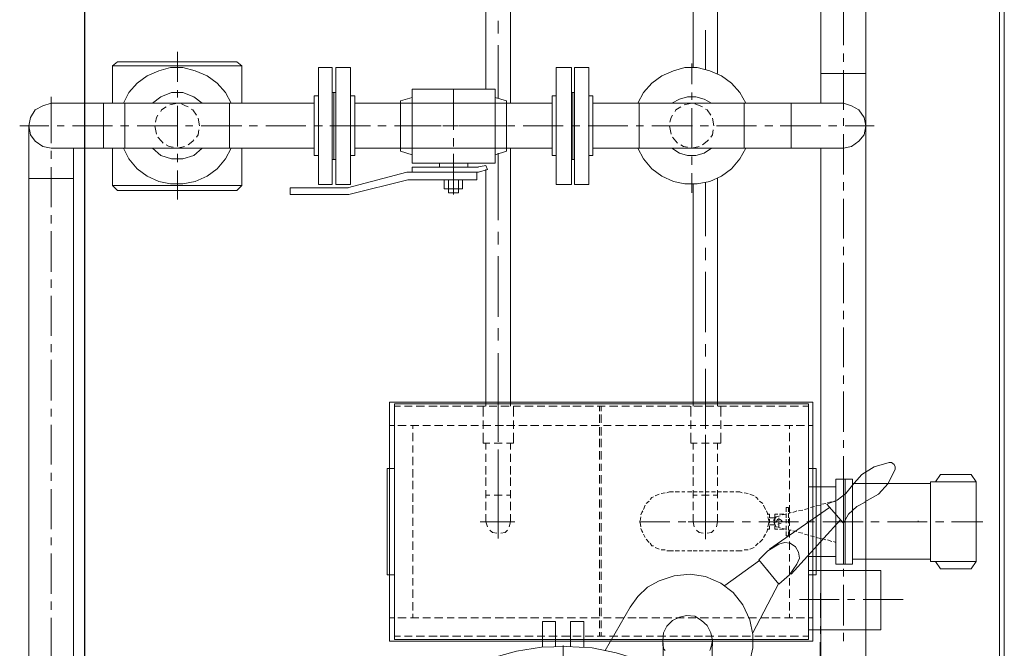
# Model space of a CAD drawing. Header units: inches. Extents: x 0 to 1544102, y 0 to 23144100.
# Tile 103 of 184: x 252895 to 253029, y 193384 to 193469. Entities that reach past the tile are written whole.
import ezdxf

# ---------------------------------------------------------------- set-up
doc = ezdxf.new("R2010")
doc.units = ezdxf.units.IN
doc.header["$LTSCALE"] = 1800
doc.header["$MEASUREMENT"] = 0
doc.linetypes.add('CENTER', pattern=[2, 1.25, -0.25, 0.25, -0.25])
doc.layers.add('EQUIP', color=8, linetype='Continuous', lineweight=9)
doc.layers.add('GRID', color=251, linetype='CENTER')

msp = doc.modelspace()

# ---------------------------------------------------------------- linework, layer by layer
at = {"layer": 'EQUIP', "color": 8}
for points in [[(253028, 193583.1), (253028, 193295.6)], [(253028.66, 193583.1), (253028.66, 193295.6)], [(252986.37, 193462.85), (252986.37, 193519.81)], [(252989.66, 193462.05), (252989.66, 193519.81)], [(253003.73, 193494.67), (253003.73, 193458.01)], [(253009.84, 193494.67), (253009.84, 193381.98)], [(252958.17, 193459.94), (252958.17, 193486.44)], [(252961.56, 193458.01), (252961.56, 193483.06)], [(253006.79, 193471.31), (253006.79, 193465.91)], [(252959.86, 193467.5), (252959.86, 193469.2)], [(252988.06, 193462.62), (252988.06, 193467.93)], [(252916.26, 193465.01), (252916.26, 193460.92)], [(252959.86, 193458.67), (252959.86, 193465.91)], [(253006.79, 193464.78), (253006.79, 193463.65)], [(252908.13, 193463.65), (252907.42, 193463.09)], [(252908.13, 193463.65), (252924.34, 193463.65)], [(252924.34, 193463.65), (252925.04, 193463.09), (252925.04, 193458.01)], [(252986.18, 193463.42), (252986.18, 193460.6)], [(252907.42, 193463.09), (252925.04, 193463.09)], [(252907.42, 193463.09), (252907.42, 193458.01)], [(252923.59, 193458.01), (252922.79, 193459.47), (252921.66, 193460.74), (252920.3, 193461.72), (252918.7, 193462.43), (252917.01, 193462.85), (252915.32, 193462.85), (252913.76, 193462.43), (252912.17, 193461.72), (252910.8, 193460.74), (252909.68, 193459.47), (252908.92, 193458.01)], [(252935.43, 193462.85), (252935.43, 193446.97)], [(252935.43, 193462.85), (252937.31, 193462.85)], [(252937.31, 193462.85), (252937.31, 193446.97)], [(252937.78, 193462.85), (252939.8, 193462.85)], [(252937.78, 193462.85), (252937.78, 193446.97)], [(252939.8, 193462.85), (252939.8, 193446.97)], [(252967.76, 193462.85), (252967.76, 193446.97)], [(252967.76, 193462.85), (252969.83, 193462.85)], [(252969.83, 193462.85), (252969.83, 193446.97)], [(252970.25, 193462.85), (252972.18, 193462.85)], [(252970.25, 193462.85), (252970.25, 193446.97)], [(252972.18, 193462.85), (252972.18, 193446.97)], [(252993.51, 193458.01), (252992.71, 193459.47), (252991.58, 193460.74), (252990.22, 193461.72), (252988.62, 193462.43), (252986.93, 193462.85), (252985.24, 193462.85), (252983.69, 193462.43), (252982.09, 193461.72), (252980.73, 193460.74), (252979.6, 193459.47), (252978.85, 193458.01)], [(253009.84, 193462.05), (253003.73, 193462.05)], [(253006.79, 193462.52), (253006.79, 193457.12)], [(252919.64, 193458.01), (252918.51, 193458.9), (252917.01, 193459.47), (252915.46, 193459.47), (252914, 193458.9), (252912.87, 193458.01)], [(252916.26, 193459.8), (252916.26, 193458.81)], [(252937.31, 193459.47), (252937.78, 193459.47)], [(252937.54, 193459.47), (252937.54, 193450.35)], [(252959.44, 193459.94), (252948.16, 193459.94)], [(252948.16, 193449.88), (252948.16, 193459.94)], [(252953.8, 193454.39), (252953.8, 193459.94)], [(252959.44, 193449.88), (252959.44, 193459.94)], [(252969.83, 193459.47), (252970.25, 193459.47)], [(252970.01, 193459.47), (252970.01, 193450.35)], [(252986.18, 193459.47), (252986.18, 193458.48)], [(252899.1, 193458.01), (252897.98, 193457.68), (252896.94, 193457.12), (252896.28, 193456.08), (252896.05, 193454.96), (252896.28, 193453.73), (252896.94, 193452.84), (252897.98, 193452.14), (252899.1, 193451.9)], [(252899.1, 193458.9), (252899.1, 193452.61)], [(252934.86, 193458.01), (252899.1, 193458.01)], [(252906.2, 193458.01), (252906.2, 193451.9)], [(252909.11, 193458.01), (252909.11, 193451.9)], [(252916.26, 193458.01), (252915.22, 193457.78)], [(252917.71, 193457.54), (252917.38, 193457.68), (252916.82, 193457.92)], [(252923.35, 193458.01), (252923.35, 193451.9)], [(252934.86, 193459.04), (252934.86, 193450.92)], [(252934.86, 193459.04), (252935.43, 193459.04)], [(252939.8, 193459.04), (252940.36, 193459.04)], [(252940.36, 193459.04), (252940.36, 193450.92)], [(252967.2, 193458.01), (252940.36, 193458.01)], [(252946.57, 193458.34), (252948.16, 193458.81)], [(252946.57, 193451.48), (252946.57, 193458.34)], [(252960.99, 193458.34), (252959.44, 193458.81)], [(252960.99, 193451.48), (252960.99, 193458.34)], [(252967.2, 193459.04), (252967.2, 193450.92)], [(252967.2, 193459.04), (252967.76, 193459.04)], [(252972.18, 193459.04), (252972.74, 193459.04)], [(252972.74, 193459.04), (252972.74, 193450.92)], [(253006.81, 193458.01), (252972.74, 193458.01)], [(252979.04, 193458.01), (252979.04, 193451.9)], [(252988.86, 193458.01), (252987.87, 193458.57), (252986.74, 193458.9), (252985.62, 193458.9), (252984.49, 193458.57), (252983.45, 193458.01)], [(252986.18, 193458.01), (252985.15, 193457.78)], [(252987.64, 193457.54), (252987.31, 193457.68), (252986.6, 193457.92)], [(252993.28, 193458.01), (252993.28, 193451.9)], [(252999.69, 193458.01), (252999.69, 193451.9)], [(253006.79, 193451.9), (253007.91, 193452.14), (253008.9, 193452.84), (253009.61, 193453.73), (253009.84, 193454.96), (253009.61, 193456.08), (253008.9, 193457.12), (253007.91, 193457.68), (253006.79, 193458.01)], [(252914.75, 193457.54), (252914.09, 193457.12), (252914, 193456.88)], [(252916.26, 193457.68), (252916.26, 193452.14)], [(252918.84, 193456.41), (252918.37, 193457.12), (252918.13, 193457.21)], [(252984.68, 193457.54), (252984.02, 193457.12), (252983.92, 193456.88)], [(252986.18, 193457.35), (252986.18, 193451.9)], [(252988.76, 193456.41), (252988.29, 193457.12), (252988.06, 193457.21)], [(252913.62, 193456.41), (252913.44, 193456.08), (252913.29, 193455.43)], [(252919.26, 193454.96), (252919.07, 193455.99)], [(252983.55, 193456.41), (252983.36, 193456.08), (252983.22, 193455.43)], [(252989.19, 193454.96), (252989, 193455.99)], [(253006.79, 193455.99), (253006.79, 193454.96)], [(252898.77, 193454.96), (252894.83, 193454.96)], [(252896.05, 193454.96), (252896.05, 193381.79), (252896.28, 193379.72), (252896.94, 193377.84), (252897.98, 193376.15), (252899.43, 193374.79), (252901.12, 193373.66), (252903.05, 193372.95), (252905.07, 193372.77)], [(252900.89, 193454.96), (252899.9, 193454.96)], [(252907.42, 193454.96), (252902.02, 193454.96)], [(252909.68, 193454.96), (252908.55, 193454.96)], [(252916.26, 193454.96), (252910.8, 193454.96)], [(252913.2, 193454.96), (252913.44, 193453.83)], [(252918.37, 193454.96), (252917.38, 193454.96)], [(252918.84, 193453.41), (252919.07, 193453.73), (252919.17, 193454.39)], [(252925.04, 193454.96), (252919.5, 193454.96)], [(252927.16, 193454.96), (252926.03, 193454.96)], [(252933.74, 193454.96), (252928.29, 193454.96)], [(252935.99, 193454.96), (252934.86, 193454.96)], [(252942.52, 193454.96), (252936.98, 193454.96)], [(252944.64, 193454.96), (252943.51, 193454.96)], [(252951.22, 193454.96), (252945.77, 193454.96)], [(252952.11, 193454.96), (252946.57, 193454.96)], [(252953.47, 193454.96), (252952.35, 193454.96)], [(252954.37, 193454.96), (252953.24, 193454.96)], [(252960.01, 193454.96), (252954.46, 193454.96)], [(252960.99, 193454.96), (252955.49, 193454.96)], [(252962.12, 193454.96), (252961.13, 193454.96)], [(252968.7, 193454.96), (252963.25, 193454.96)], [(252970.95, 193454.96), (252969.83, 193454.96)], [(252977.49, 193454.96), (252972.08, 193454.96)], [(252979.6, 193454.96), (252978.61, 193454.96)], [(252986.27, 193454.96), (252980.73, 193454.96)], [(252983.13, 193454.96), (252983.36, 193453.83)], [(252988.44, 193454.96), (252987.31, 193454.96)], [(252988.76, 193453.41), (252989, 193453.73), (252989.09, 193454.39)], [(252994.97, 193454.96), (252989.56, 193454.96)], [(252997.22, 193454.96), (252996.1, 193454.96)], [(253003.73, 193454.96), (252998.19, 193454.96)], [(253005.89, 193454.96), (253004.77, 193454.96)], [(253010.97, 193454.96), (253007.02, 193454.96)], [(252913.62, 193453.41), (252914.09, 193452.84), (252914.33, 193452.61)], [(252917.71, 193452.37), (252918.37, 193452.84), (252918.51, 193453.03)], [(252953.8, 193452.14), (252953.8, 193453.26)], [(252983.55, 193453.41), (252984.02, 193452.84), (252984.25, 193452.61)], [(252987.64, 193452.37), (252988.29, 193452.84), (252988.44, 193453.03)], [(253006.79, 193453.83), (253006.79, 193448.33)], [(252934.86, 193451.9), (252899.1, 193451.9)], [(252899.1, 193451.57), (252899.1, 193450.45)], [(252902.16, 193451.9), (252902.16, 193381.88), (252902.35, 193380.66), (252903.05, 193379.72), (252903.94, 193379.06), (252905.07, 193378.83)], [(252907.42, 193451.9), (252907.42, 193446.83)], [(252908.92, 193451.9), (252909.68, 193450.45), (252910.8, 193449.08), (252912.17, 193448.1), (252913.76, 193447.39), (252915.32, 193447.06), (252917.01, 193447.06), (252918.7, 193447.39), (252920.3, 193448.1), (252921.66, 193449.08), (252922.79, 193450.45), (252923.59, 193451.9)], [(252912.87, 193451.9), (252914, 193450.92), (252915.46, 193450.45), (252917.01, 193450.45), (252918.51, 193450.92), (252919.64, 193451.9)], [(252914.75, 193452.37), (252915.13, 193452.14), (252915.69, 193452.04)], [(252916.26, 193451.9), (252917.24, 193452.14)], [(252925.04, 193451.9), (252925.04, 193446.83)], [(252967.2, 193451.9), (252940.36, 193451.9)], [(252946.57, 193451.48), (252948.16, 193451.01)], [(252960.99, 193451.48), (252959.44, 193451.01)], [(252959.86, 193442.13), (252959.86, 193451.24)], [(252961.56, 193417.41), (252961.56, 193451.9)], [(253006.81, 193451.9), (252972.74, 193451.9)], [(252978.85, 193451.9), (252979.6, 193450.45), (252980.73, 193449.08), (252982.09, 193448.1), (252983.69, 193447.39), (252985.24, 193447.06), (252986.93, 193447.06), (252988.62, 193447.39), (252990.22, 193448.1), (252991.58, 193449.08), (252992.71, 193450.45), (252993.51, 193451.9)], [(252983.45, 193451.9), (252984.49, 193451.24), (252985.62, 193450.92), (252986.74, 193450.92), (252987.87, 193451.24), (252988.86, 193451.9)], [(252984.68, 193452.37), (252985.05, 193452.14), (252985.62, 193452.04)], [(252986.18, 193451.9), (252987.17, 193452.14)], [(253003.73, 193451.9), (253003.73, 193381.98)], [(252916.26, 193451.15), (252916.26, 193450.02)], [(252934.86, 193450.92), (252935.43, 193450.92)], [(252937.31, 193450.35), (252937.78, 193450.35)], [(252939.8, 193450.92), (252940.36, 193450.92)], [(252959.44, 193449.88), (252948.16, 193449.88)], [(252951.88, 193449.32), (252951.88, 193449.88)], [(252953.8, 193445.6), (252953.8, 193451.15)], [(252955.73, 193449.32), (252955.73, 193449.88)], [(252967.2, 193450.92), (252967.76, 193450.92)], [(252969.83, 193450.35), (252970.25, 193450.35)], [(252972.18, 193450.92), (252972.74, 193450.92)], [(252986.18, 193450.77), (252986.18, 193449.65)], [(252899.1, 193449.32), (252899.1, 193443.91)], [(252916.26, 193448.89), (252916.26, 193444.95)], [(252947.46, 193448.66), (252939.38, 193446.5)], [(252957.19, 193448.66), (252947.46, 193448.66)], [(252956.95, 193448.66), (252956.95, 193447.63), (252947.6, 193447.63)], [(252948.16, 193448.66), (252948.16, 193449.32)], [(252957.19, 193449.32), (252948.16, 193449.32)], [(252958.41, 193448.99), (252958.17, 193449.55), (252956.95, 193449.32)], [(252957.19, 193448.66), (252958.41, 193448.99)], [(252958.17, 193417.41), (252958.17, 193448.99)], [(252902.16, 193447.77), (252896.05, 193447.77)], [(252947.6, 193447.63), (252939.56, 193445.6)], [(252952.53, 193446.4), (252952.53, 193447.63)], [(252953.1, 193445.84), (252953.1, 193447.63)], [(252954.46, 193445.84), (252954.46, 193447.63)], [(252955.02, 193446.4), (252955.02, 193447.63)], [(252986.18, 193448.52), (252986.18, 193445.84)], [(252988.06, 193439.97), (252988.06, 193447.2)], [(252989.66, 193417.41), (252989.66, 193447.86)], [(253006.81, 193447.3), (253006.81, 193446.17)], [(252925.04, 193446.83), (252907.42, 193446.83)], [(252907.42, 193446.83), (252908.13, 193446.17)], [(252908.13, 193446.17), (252924.34, 193446.17)], [(252925.04, 193446.83), (252924.34, 193446.17)], [(252939.47, 193446.5), (252931.57, 193446.5), (252931.57, 193445.6), (252939.56, 193445.6)], [(252935.43, 193446.97), (252937.31, 193446.97)], [(252937.78, 193446.97), (252939.8, 193446.97)], [(252955.02, 193446.4), (252952.53, 193446.4)], [(252967.76, 193446.97), (252969.83, 193446.97)], [(252970.25, 193446.97), (252972.18, 193446.97)], [(252986.37, 193417.41), (252986.37, 193446.97)], [(252954.46, 193445.84), (252953.1, 193445.84)], [(253006.79, 193445.04), (253006.79, 193439.64)], [(252899.1, 193442.79), (252899.1, 193441.66)], [(252899.1, 193440.62), (252899.1, 193435.13)], [(252959.86, 193438.84), (252959.86, 193440.53)], [(252988.06, 193436.68), (252988.06, 193438.37)], [(253006.79, 193438.51), (253006.79, 193437.38)], [(252959.86, 193429.02), (252959.86, 193437.24)], [(253006.79, 193436.35), (253006.79, 193430.85)], [(252899.1, 193434.09), (252899.1, 193432.96)], [(252988.06, 193426.9), (252988.06, 193435.13)], [(252899.1, 193431.84), (252899.1, 193426.43)], [(253006.79, 193429.82), (253006.79, 193428.69)], [(252959.86, 193425.77), (252959.86, 193427.47)], [(253006.79, 193427.56), (253006.79, 193422.16)], [(252899.1, 193425.3), (252899.1, 193424.18)], [(252988.06, 193423.61), (252988.06, 193425.3)], [(252899.1, 193423.14), (252899.1, 193417.64)], [(252959.86, 193415.95), (252959.86, 193424.08)], [(252988.06, 193413.79), (252988.06, 193421.92)], [(253006.81, 193421.03), (253006.81, 193419.9)], [(253006.81, 193418.87), (253006.81, 193413.37)], [(252899.1, 193416.52), (252899.1, 193415.48)], [(253002.63, 193417.41), (252945.11, 193417.41)], [(252945.11, 193417.41), (252945.11, 193384.94)], [(252945.77, 193385.17), (253002.06, 193385.17), (253002.06, 193417.17)], [(253002.06, 193417.17), (252945.77, 193417.17)], [(252945.77, 193417.17), (252945.77, 193385.17)], [(252946.57, 193416.85), (252945.77, 193416.85)], [(252948.16, 193416.85), (252947.13, 193416.85)], [(252949.85, 193416.85), (252948.73, 193416.85)], [(252951.55, 193416.85), (252950.42, 193416.85)], [(252953.1, 193416.85), (252951.97, 193416.85)], [(252954.79, 193416.85), (252953.66, 193416.85)], [(252956.39, 193416.85), (252955.26, 193416.85)], [(252958.08, 193416.85), (252956.95, 193416.85)], [(252957.84, 193415.48), (252957.84, 193416.85)], [(252958.17, 193416.85), (252958.17, 193417.41)], [(252959.68, 193416.85), (252958.64, 193416.85)], [(252959.86, 193414.26), (252959.86, 193417.41)], [(252961.37, 193416.85), (252960.24, 193416.85)], [(252961.56, 193416.85), (252961.56, 193417.41)], [(252962.92, 193416.85), (252961.93, 193416.85)], [(252961.93, 193415.48), (252961.93, 193416.85)], [(252964.61, 193416.85), (252963.48, 193416.85)], [(252966.21, 193416.85), (252965.17, 193416.85)], [(252967.9, 193416.85), (252966.77, 193416.85)], [(252969.59, 193416.85), (252968.46, 193416.85)], [(252971.14, 193416.85), (252970.01, 193416.85)], [(252972.83, 193416.85), (252971.71, 193416.85)], [(252974.43, 193416.85), (252973.3, 193416.85)], [(252973.63, 193416.85), (252973.63, 193416.19)], [(252973.87, 193416.85), (252973.87, 193416.19)], [(252976.12, 193416.85), (252975, 193416.85)], [(252977.72, 193416.85), (252976.69, 193416.85)], [(252979.41, 193416.85), (252978.29, 193416.85)], [(252980.96, 193416.85), (252979.98, 193416.85)], [(252982.66, 193416.85), (252981.53, 193416.85)], [(252984.25, 193416.85), (252983.22, 193416.85)], [(252985.95, 193416.85), (252984.82, 193416.85)], [(252986.04, 193415.48), (252986.04, 193416.85)], [(252986.37, 193416.85), (252986.37, 193417.41)], [(252987.64, 193416.85), (252986.51, 193416.85)], [(252988.06, 193414.12), (252988.06, 193417.41)], [(252989.19, 193416.85), (252988.06, 193416.85)], [(252989.66, 193416.85), (252989.66, 193417.41)], [(252990.88, 193416.85), (252989.75, 193416.85)], [(252990.13, 193415.48), (252990.13, 193416.85)], [(252992.48, 193416.85), (252991.35, 193416.85)], [(252994.17, 193416.85), (252993.04, 193416.85)], [(252995.77, 193416.85), (252994.73, 193416.85)], [(252997.46, 193416.85), (252996.33, 193416.85)], [(252999.01, 193416.85), (252998.02, 193416.85)], [(253000.7, 193416.85), (252999.57, 193416.85)], [(253002.06, 193416.85), (253001.26, 193416.85)], [(253002.63, 193384.94), (253002.63, 193417.41)], [(252973.63, 193415.72), (252973.63, 193414.59)], [(252973.87, 193415.72), (252973.87, 193414.59)], [(252899.1, 193414.35), (252899.1, 193408.95)], [(252945.77, 193414.26), (252945.11, 193414.26)], [(252947.36, 193414.26), (252946.24, 193414.26)], [(252949.06, 193414.26), (252947.93, 193414.26)], [(252948.26, 193414.26), (252948.26, 193413.79)], [(252950.65, 193414.26), (252949.62, 193414.26)], [(252952.35, 193414.26), (252951.22, 193414.26)], [(252953.9, 193414.26), (252952.91, 193414.26)], [(252955.59, 193414.26), (252954.46, 193414.26)], [(252957.19, 193414.26), (252956.15, 193414.26)], [(252958.88, 193414.26), (252957.75, 193414.26)], [(252957.84, 193413.79), (252957.84, 193414.92)], [(252960.57, 193414.26), (252959.44, 193414.26)], [(252959.86, 193412.66), (252959.86, 193414.26)], [(252962.12, 193414.26), (252960.99, 193414.26)], [(252961.93, 193413.79), (252961.93, 193414.92)], [(252963.81, 193414.26), (252962.68, 193414.26)], [(252965.41, 193414.26), (252964.28, 193414.26)], [(252967.1, 193414.26), (252965.97, 193414.26)], [(252968.7, 193414.26), (252967.67, 193414.26)], [(252970.39, 193414.26), (252969.26, 193414.26)], [(252971.94, 193414.26), (252970.95, 193414.26)], [(252973.63, 193414.26), (252972.51, 193414.26)], [(252973.63, 193414.03), (252973.63, 193412.9)], [(252973.87, 193414.03), (252973.87, 193412.9)], [(252975.23, 193414.26), (252974.2, 193414.26)], [(252976.92, 193414.26), (252975.79, 193414.26)], [(252978.61, 193414.26), (252977.49, 193414.26)], [(252980.17, 193414.26), (252979.04, 193414.26)], [(252981.86, 193414.26), (252980.73, 193414.26)], [(252983.45, 193414.26), (252982.33, 193414.26)], [(252985.15, 193414.26), (252984.02, 193414.26)], [(252986.74, 193414.26), (252985.71, 193414.26)], [(252986.04, 193413.79), (252986.04, 193414.92)], [(252988.44, 193414.26), (252987.31, 193414.26)], [(252989.99, 193414.26), (252989, 193414.26)], [(252990.13, 193413.79), (252990.13, 193414.92)], [(252991.68, 193414.26), (252990.55, 193414.26)], [(252993.28, 193414.26), (252992.24, 193414.26)], [(252994.97, 193414.26), (252993.84, 193414.26)], [(252996.66, 193414.26), (252995.53, 193414.26)], [(252998.21, 193414.26), (252997.08, 193414.26)], [(252999.9, 193414.26), (252998.77, 193414.26)], [(252999.48, 193413.79), (252999.48, 193414.26)], [(253001.5, 193414.26), (253000.37, 193414.26)], [(253002.63, 193414.26), (253002.06, 193414.26)], [(252948.26, 193413.23), (252948.26, 193412.1)], [(252957.84, 193411.86), (252957.84, 193413.23)], [(252959.86, 193412.01), (252959.86, 193413.13)], [(252961.93, 193411.86), (252961.93, 193413.23)], [(252973.63, 193412.43), (252973.63, 193411.3)], [(252973.87, 193412.43), (252973.87, 193411.3)], [(252986.04, 193411.86), (252986.04, 193413.23)], [(252988.06, 193412.01), (252988.06, 193412.99)], [(252990.13, 193411.86), (252990.13, 193413.23)], [(252999.48, 193412.1), (252999.48, 193413.23)], [(252948.26, 193411.54), (252948.26, 193410.55)], [(252958.74, 193411.86), (252957.84, 193411.86)], [(252958.17, 193410.97), (252958.17, 193411.86)], [(252960.43, 193411.86), (252959.3, 193411.86)], [(252961.93, 193411.86), (252960.99, 193411.86)], [(252961.56, 193410.97), (252961.56, 193411.86)], [(252986.93, 193411.86), (252986.04, 193411.86)], [(252986.37, 193410.97), (252986.37, 193411.86)], [(252988.53, 193411.86), (252987.5, 193411.86)], [(252988.06, 193410.55), (252988.06, 193412.1)], [(252990.13, 193411.86), (252989.09, 193411.86)], [(252989.66, 193410.97), (252989.66, 193411.86)], [(252999.48, 193410.55), (252999.48, 193411.54)], [(253006.81, 193412.24), (253006.81, 193411.21)], [(252948.26, 193409.98), (252948.26, 193408.86)], [(252958.17, 193409.28), (252958.17, 193410.41)], [(252959.86, 193401.95), (252959.86, 193410.97)], [(252959.86, 193405.47), (252959.86, 193410.88)], [(252961.56, 193409.28), (252961.56, 193410.41)], [(252973.63, 193410.74), (252973.63, 193409.61)], [(252973.87, 193410.74), (252973.87, 193409.61)], [(252986.37, 193409.28), (252986.37, 193410.41)], [(252988.06, 193405.33), (252988.06, 193410.88)], [(252989.66, 193409.28), (252989.66, 193410.41)], [(252999.48, 193408.86), (252999.48, 193409.98)], [(253006.81, 193410.08), (253006.81, 193404.67)], [(252944.78, 193408.39), (252944.78, 193393.96), (252945.77, 193393.96)], [(252945.77, 193408.39), (252944.78, 193408.39)], [(252958.17, 193407.59), (252958.17, 193408.72)], [(252961.56, 193407.59), (252961.56, 193408.72)], [(252973.63, 193409.04), (252973.63, 193408.06)], [(252973.87, 193409.04), (252973.87, 193408.06)], [(252986.37, 193407.59), (252986.37, 193408.72)], [(252988.06, 193401.62), (252988.06, 193408.86)], [(252989.66, 193407.59), (252989.66, 193408.72)], [(253003.1, 193408.39), (253003.1, 193393.96), (253002.06, 193393.96)], [(253002.06, 193408.39), (253003.1, 193408.39)], [(253013.67, 193408.95), (253013.34, 193409.19), (253013.01, 193409.19), (253010.99, 193408.62), (253009.3, 193407.59), (253007.94, 193406.04)], [(253009.72, 193403.88), (253011.56, 193404.91), (253012.87, 193406.37), (253013.81, 193408.29), (253013.81, 193408.62), (253013.67, 193408.95)], [(253013.67, 193408.95), (253013.34, 193409.19), (253013.01, 193409.19)], [(253013.81, 193408.29), (253013.81, 193408.62), (253013.67, 193408.95)], [(252899.1, 193407.82), (252899.1, 193406.7)], [(252948.26, 193408.29), (252948.26, 193407.17)], [(252958.17, 193406.04), (252958.17, 193407.17)], [(252961.56, 193406.04), (252961.56, 193407.17)], [(252973.63, 193407.49), (252973.63, 193406.37)], [(252973.87, 193407.49), (252973.87, 193406.37)], [(252986.37, 193406.04), (252986.37, 193407.17)], [(252989.66, 193406.04), (252989.66, 193407.17)], [(252999.48, 193407.17), (252999.48, 193408.29)], [(253019.31, 193406.6), (253020.01, 193407.59)], [(253020.01, 193407.59), (253024.15, 193407.59)], [(253024.85, 193406.6), (253024.15, 193407.59)], [(252948.26, 193406.7), (252948.26, 193405.57)], [(252973.63, 193405.8), (252973.63, 193404.77)], [(252973.87, 193405.8), (252973.87, 193404.77)], [(252999.48, 193405.57), (252999.48, 193406.7)], [(253002.06, 193405.9), (253005.78, 193405.9)], [(253004.55, 193403.55), (253005.92, 193404.11), (253007.14, 193405), (253008.03, 193406.13)], [(253005.78, 193406.93), (253008.03, 193406.93)], [(253005.78, 193406.93), (253005.78, 193395.42)], [(253006.81, 193406.93), (253006.81, 193395.42)], [(253007.04, 193406.93), (253007.04, 193395.42)], [(253008.03, 193406.93), (253008.03, 193395.42)], [(253008.03, 193406.37), (253018.65, 193406.37)], [(253018.65, 193406.6), (253024.85, 193406.6)], [(253018.65, 193406.6), (253018.65, 193395.75)], [(253024.85, 193406.6), (253024.85, 193395.75)], [(252899.1, 193405.57), (252899.1, 193400.16)], [(252948.26, 193405), (252948.26, 193403.88)], [(252958.17, 193404.35), (252958.17, 193405.47)], [(252958.17, 193404.77), (252958.74, 193404.77)], [(252959.3, 193404.77), (252960.43, 193404.77)], [(252960.99, 193404.77), (252961.56, 193404.77)], [(252961.56, 193404.35), (252961.56, 193405.47)], [(252980.96, 193404.53), (252980.73, 193404.44), (252980.54, 193404.2)], [(252981.76, 193404.91), (252981.2, 193404.67)], [(252982.56, 193405.1), (252982, 193405)], [(252983.13, 193405.24), (252982.8, 193405.1)], [(252983.13, 193405.24), (252983.69, 193405.24)], [(252983.92, 193405.24), (252984.49, 193405.24)], [(252984.82, 193405.24), (252985.24, 193405.24)], [(252985.62, 193405.24), (252986.18, 193405.24)], [(252986.37, 193404.35), (252986.37, 193405.47)], [(252986.37, 193405.24), (252986.93, 193405.24)], [(252986.37, 193404.77), (252986.93, 193404.77)], [(252987.17, 193405.24), (252987.73, 193405.24)], [(252987.5, 193404.77), (252988.53, 193404.77)], [(252988.06, 193405.24), (252988.53, 193405.24)], [(252988.86, 193405.24), (252989.42, 193405.24)], [(252989.09, 193404.77), (252989.66, 193404.77)], [(252989.66, 193404.35), (252989.66, 193405.47)], [(252989.66, 193405.24), (252990.22, 193405.24)], [(252990.46, 193405.24), (252991.02, 193405.24)], [(252991.35, 193405.24), (252991.91, 193405.24)], [(252992.15, 193405.24), (252992.71, 193405.24)], [(252993.04, 193405.1), (252992.71, 193405.24)], [(252993.84, 193405), (252993.28, 193405.1)], [(252994.64, 193404.67), (252994.07, 193404.91)], [(252995.2, 193404.2), (252994.97, 193404.44), (252994.83, 193404.53)], [(252999.48, 193403.88), (252999.48, 193405)], [(252948.26, 193403.41), (252948.26, 193402.28)], [(252958.17, 193402.75), (252958.17, 193403.88)], [(252959.86, 193403.31), (252959.86, 193404.35)], [(252961.56, 193402.75), (252961.56, 193403.88)], [(252973.63, 193404.2), (252973.63, 193403.08)], [(252973.87, 193404.2), (252973.87, 193403.08)], [(252979.84, 193403.41), (252979.6, 193402.84)], [(252980.4, 193403.97), (252979.98, 193403.64)], [(252986.37, 193402.75), (252986.37, 193403.88)], [(252988.06, 193403.22), (252988.06, 193404.35)], [(252989.66, 193402.75), (252989.66, 193403.88)], [(252995.86, 193403.64), (252995.39, 193403.97)], [(252996.19, 193402.84), (252995.95, 193403.41)], [(253004.88, 193403.08), (252996.75, 193397.44)], [(252999.01, 193403.08), (252999.34, 193403.08)], [(252999.01, 193402.51), (252999.01, 193403.08)], [(252999.34, 193402.51), (252999.34, 193403.08)], [(252999.48, 193402.28), (252999.48, 193403.41)], [(253002.3, 193403.08), (253002.86, 193403.22)], [(253003.1, 193403.31), (253003.66, 193403.41)], [(253003.85, 193403.55), (253004.41, 193403.64)], [(253006.81, 193400.96), (253004.55, 193403.55)], [(253004.65, 193403.78), (253005.21, 193403.88)], [(253005.45, 193403.88), (253005.78, 193403.97)], [(253009.86, 193403.88), (253008.6, 193403.22), (253007.47, 193402.18), (253006.81, 193400.96)], [(253006.81, 193403.55), (253006.81, 193402.42)], [(252948.26, 193401.71), (252948.26, 193400.59)], [(252958.17, 193401.15), (252958.17, 193402.18)], [(252959.86, 193398.89), (252959.86, 193402.18)], [(252961.56, 193401.15), (252961.56, 193402.18)], [(252973.63, 193402.51), (252973.63, 193401.53)], [(252973.87, 193402.51), (252973.87, 193401.53)], [(252979.27, 193401.85), (252979.18, 193401.29)], [(252979.51, 193402.65), (252979.41, 193402.42), (252979.27, 193402.09)], [(252986.37, 193401.15), (252986.37, 193402.18)], [(252988.06, 193398.8), (252988.06, 193402.09)], [(252989.66, 193401.15), (252989.66, 193402.18)], [(252996.52, 193402.09), (252996.42, 193402.42), (252996.33, 193402.65)], [(252996.52, 193402.18), (252996.75, 193402.18)], [(252996.66, 193401.29), (252996.52, 193401.85)], [(252996.75, 193402.18), (252996.75, 193401.71)], [(252996.75, 193401.71), (252997.46, 193401.71)], [(252997.65, 193401.85), (252997.32, 193401.38), (252997.32, 193401.29)], [(252997.46, 193402.18), (252997.46, 193401.71)], [(252997.46, 193402.18), (252997.88, 193402.18)], [(252997.65, 193401.85), (252998.21, 193401.95)], [(252998.02, 193401.71), (252998.02, 193401.29)], [(252998.12, 193402.18), (252998.68, 193402.18)], [(252998.45, 193402.09), (252999.01, 193402.18)], [(252999.01, 193401.71), (252999.01, 193402.28)], [(252999.34, 193402.28), (252999.71, 193402.42)], [(252999.34, 193401.71), (252999.34, 193402.28)], [(252999.48, 193400.59), (252999.48, 193401.71)], [(252999.9, 193402.42), (253000.47, 193402.65)], [(253000.7, 193402.65), (253001.26, 193402.75)], [(253001.5, 193402.84), (253002.06, 193402.98)], [(252957.42, 193401.15), (252962.12, 193401.15)], [(252958.17, 193401.15), (252958.41, 193400.49)], [(252961.37, 193400.49), (252961.56, 193401.15)], [(252973.63, 193400.96), (252973.63, 193399.83)], [(252973.87, 193400.96), (252973.87, 193399.83)], [(252979.04, 193401.15), (252983.22, 193401.15)], [(252979.18, 193401.06), (252979.27, 193400.49)], [(252984.35, 193401.15), (252985.38, 193401.15)], [(252985.71, 193401.15), (252990.32, 193401.15)], [(252986.37, 193401.15), (252986.51, 193400.49)], [(252986.51, 193401.15), (252991.91, 193401.15)], [(252989.56, 193400.49), (252989.66, 193401.15)], [(252993.04, 193401.15), (252994.17, 193401.15)], [(252995.3, 193401.15), (253000.7, 193401.15)], [(252996.52, 193400.49), (252996.66, 193401.06)], [(252996.75, 193401.53), (252996.75, 193400.96)], [(252996.75, 193400.73), (252997.46, 193400.73)], [(252996.75, 193400.59), (252996.75, 193400.16)], [(252997.32, 193401.06), (252997.65, 193400.49)], [(252997.46, 193401.53), (252997.46, 193400.96)], [(252997.46, 193400.59), (252997.46, 193400.16)], [(252997.88, 193401.53), (252997.65, 193401.15), (252997.65, 193401.06)], [(252997.65, 193400.49), (252998.21, 193400.4)], [(252997.88, 193400.82), (252998.35, 193400.96)], [(252998.02, 193401.06), (252998.02, 193400.49)], [(252998.45, 193401.15), (252998.35, 193401.38), (252998.12, 193401.53)], [(252998.45, 193401.15), (252998.45, 193401.29)], [(252999.01, 193400.96), (252999.01, 193401.53)], [(252999.01, 193400.02), (252999.01, 193400.59)], [(252999.34, 193400.96), (252999.34, 193401.53)], [(252999.34, 193400.02), (252999.34, 193400.59)], [(253006.34, 193401.38), (252999.71, 193394.05)], [(253001.83, 193401.15), (253002.86, 193401.15)], [(253003.99, 193401.15), (253009.49, 193401.15)], [(253006.81, 193401.29), (253006.81, 193395.89)], [(253010.52, 193401.15), (253011.65, 193401.15)], [(253012.78, 193401.15), (253018.18, 193401.15)], [(253016.96, 193401.15), (253016.96, 193401.29)], [(253019.31, 193401.15), (253020.44, 193401.15)], [(253021.47, 193401.15), (253025.75, 193401.15)], [(252899.1, 193399.04), (252899.1, 193398)], [(252948.26, 193400.02), (252948.26, 193399.04)], [(252958.74, 193400.02), (252959.11, 193399.69), (252959.68, 193399.6)], [(252960.24, 193399.6), (252960.8, 193399.69), (252961.13, 193400.02)], [(252973.63, 193399.27), (252973.63, 193398.14)], [(252973.87, 193399.27), (252973.87, 193398.14)], [(252979.27, 193400.26), (252979.41, 193399.93), (252979.51, 193399.69)], [(252979.6, 193399.46), (252979.84, 193399.04)], [(252986.84, 193400.02), (252987.17, 193399.69), (252987.73, 193399.6)], [(252988.29, 193399.6), (252988.86, 193399.69), (252989.19, 193400.02)], [(252995.95, 193399.04), (252996.19, 193399.46)], [(252996.33, 193399.69), (252996.42, 193399.93), (252996.52, 193400.26)], [(252996.52, 193400.16), (252996.75, 193400.16)], [(252997.46, 193400.16), (252997.88, 193400.16)], [(252998.12, 193400.16), (252998.68, 193400.16)], [(252998.45, 193400.26), (252999.01, 193400.16)], [(252999.01, 193399.27), (252999.01, 193399.83)], [(252999.01, 193399.27), (252999.34, 193399.27)], [(252999.34, 193400.02), (252999.71, 193400.02)], [(252999.34, 193399.27), (252999.34, 193399.83)], [(252999.48, 193399.04), (252999.48, 193400.02)], [(252999.9, 193399.93), (253000.47, 193399.83)], [(253000.7, 193399.69), (253001.26, 193399.6)], [(253001.5, 193399.46), (253002.06, 193399.36)], [(253002.3, 193399.27), (253002.86, 193399.13)], [(253003.1, 193399.04), (253003.66, 193398.89)], [(252948.26, 193398.47), (252948.26, 193397.34)], [(252973.63, 193397.67), (252973.63, 193396.54)], [(252973.87, 193397.67), (252973.87, 193396.54)], [(252979.98, 193398.8), (252980.4, 193398.33)], [(252980.54, 193398.24), (252980.73, 193397.91), (252980.96, 193397.91)], [(252981.2, 193397.67), (252981.76, 193397.44)], [(252994.07, 193397.44), (252994.64, 193397.67)], [(252994.83, 193397.91), (252995.2, 193398.24)], [(252998.02, 193398.14), (252996.52, 193397.2), (252995.3, 193395.98)], [(252995.39, 193398.33), (252995.86, 193398.8)], [(253000.28, 193397.77), (252999.57, 193398.24), (252998.77, 193398.33), (252998.02, 193398.14)], [(252999.48, 193397.34), (252999.48, 193398.47)], [(253000.47, 193395.42), (253000.84, 193396.22), (253000.7, 193397.01), (253000.28, 193397.77)], [(253003.85, 193398.89), (253004.41, 193398.71)], [(253004.65, 193398.71), (253005.21, 193398.47)], [(253005.45, 193398.47), (253005.78, 193398.33)], [(252899.1, 193396.87), (252899.1, 193391.38)], [(252948.26, 193396.78), (252948.26, 193395.75)], [(252982, 193397.34), (252982.56, 193397.34)], [(252982.8, 193397.2), (252983.13, 193397.2)], [(252983.13, 193397.2), (252983.69, 193397.2)], [(252983.92, 193397.2), (252984.49, 193397.2)], [(252984.82, 193397.2), (252985.24, 193397.2)], [(252985.62, 193397.2), (252986.18, 193397.2)], [(252986.37, 193397.2), (252986.93, 193397.2)], [(252987.17, 193397.2), (252987.73, 193397.2)], [(252988.06, 193397.2), (252988.53, 193397.2)], [(252988.86, 193397.2), (252989.42, 193397.2)], [(252989.66, 193397.2), (252990.22, 193397.2)], [(252990.46, 193397.2), (252991.02, 193397.2)], [(252991.35, 193397.2), (252991.91, 193397.2)], [(252992.15, 193397.2), (252992.71, 193397.2)], [(252992.71, 193397.2), (252993.04, 193397.2)], [(252993.28, 193397.34), (252993.84, 193397.34)], [(252999.48, 193395.75), (252999.48, 193396.78)], [(253002.06, 193396.45), (253005.78, 193396.45)], [(252948.26, 193395.18), (252948.26, 193394.05)], [(252973.63, 193395.98), (252973.63, 193394.85)], [(252973.87, 193395.98), (252973.87, 193394.85)], [(252990.69, 193392.5), (252995.39, 193395.89)], [(252998.02, 193392.69), (252995.3, 193395.98)], [(252998.02, 193392.69), (252999.48, 193393.96), (253000.47, 193395.42)], [(252999.48, 193394.05), (252999.48, 193395.18)], [(253005.78, 193395.42), (253008.03, 193395.42)], [(253008.03, 193396.07), (253018.65, 193396.07)], [(253018.65, 193395.75), (253024.85, 193395.75)], [(253019.31, 193395.75), (253020.01, 193394.76)], [(253024.85, 193395.75), (253024.15, 193394.76)], [(252973.63, 193394.38), (252973.63, 193393.26)], [(252973.87, 193394.38), (252973.87, 193393.26)], [(252990.13, 193392.83), (252988.06, 193393.73), (252985.95, 193394.05), (252983.78, 193393.82), (252981.76, 193393.16)], [(252996.52, 193394.62), (252996.42, 193394.52)], [(253002.04, 193394.52), (253011.86, 193394.52)], [(253002.04, 193386.49), (253011.86, 193386.49), (253011.86, 193394.52)], [(253006.81, 193394.76), (253006.81, 193393.73)], [(253020.01, 193394.76), (253024.15, 193394.76)], [(252948.26, 193393.49), (252948.26, 193392.5)], [(252973.63, 193392.69), (252973.63, 193391.56)], [(252973.87, 193392.69), (252973.87, 193391.56)], [(252981.76, 193393.16), (252980.17, 193392.27), (252978.85, 193391), (252977.82, 193389.54)], [(252994.5, 193385.83), (252994.07, 193387.85), (252993.13, 193389.87), (252991.82, 193391.56), (252990.13, 193392.83)], [(252994.5, 193386.07), (252998.02, 193392.83)], [(252999.48, 193392.5), (252999.48, 193393.49)], [(253006.79, 193392.6), (253006.79, 193387.05)], [(252948.26, 193391.94), (252948.26, 193390.81)], [(252973.63, 193391), (252973.63, 193390.01)], [(252973.87, 193391), (252973.87, 193390.01)], [(252999.48, 193390.81), (252999.48, 193391.94)], [(253003.66, 193391.47), (253003.66, 193388.09)], [(252899.1, 193390.34), (252899.1, 193389.21)], [(252948.26, 193390.25), (252948.26, 193389.12)], [(252999.48, 193389.12), (252999.48, 193390.25)], [(253000.82, 193390.58), (253006.22, 193390.58)], [(253007.35, 193390.58), (253008.34, 193390.58)], [(253009.46, 193390.58), (253014.92, 193390.58)], [(252948.26, 193388.65), (252948.26, 193388.09)], [(252973.63, 193389.45), (252973.63, 193388.32)], [(252973.87, 193389.45), (252973.87, 193388.32)], [(252977.82, 193389.54), (252974.43, 193383.67)], [(252988.62, 193383.67), (252988.76, 193384.04), (252989, 193385.03), (252988.76, 193386.07), (252988.29, 193387.05), (252987.5, 193387.76), (252986.6, 193388.32), (252985.48, 193388.42), (252984.49, 193388.18), (252983.55, 193387.76), (252982.8, 193386.96), (252982.33, 193386.07), (252982.23, 193385.03)], [(252999.48, 193388.09), (252999.48, 193388.65)], [(252899.1, 193388.09), (252899.1, 193381.79)], [(252945.11, 193388.09), (252945.77, 193388.09)], [(252946.24, 193388.09), (252947.36, 193388.09)], [(252947.93, 193388.09), (252949.06, 193388.09)], [(252949.62, 193388.09), (252950.65, 193388.09)], [(252951.22, 193388.09), (252952.35, 193388.09)], [(252952.91, 193388.09), (252953.9, 193388.09)], [(252954.46, 193388.09), (252955.59, 193388.09)], [(252956.15, 193388.09), (252957.19, 193388.09)], [(252957.75, 193388.09), (252958.88, 193388.09)], [(252959.44, 193388.09), (252960.57, 193388.09)], [(252960.99, 193388.09), (252962.12, 193388.09)], [(252962.68, 193388.09), (252963.81, 193388.09)], [(252964.28, 193388.09), (252965.41, 193388.09)], [(252965.88, 193387.62), (252967.67, 193387.62)], [(252965.88, 193387.62), (252965.88, 193384.14)], [(252965.97, 193388.09), (252967.1, 193388.09)], [(252967.67, 193388.09), (252968.7, 193388.09)], [(252967.67, 193387.62), (252967.67, 193384.23)], [(252969.26, 193388.09), (252970.39, 193388.09)], [(252969.69, 193387.62), (252971.52, 193387.62)], [(252969.69, 193387.62), (252969.69, 193384.23)], [(252970.95, 193388.09), (252971.94, 193388.09)], [(252971.52, 193384.14), (252971.52, 193387.62)], [(252972.51, 193388.09), (252973.63, 193388.09)], [(252973.63, 193387.76), (252973.63, 193386.72)], [(252973.87, 193387.76), (252973.87, 193386.72)], [(252974.2, 193388.09), (252975.23, 193388.09)], [(252975.79, 193388.09), (252976.92, 193388.09)], [(252977.49, 193388.09), (252978.61, 193388.09)], [(252979.04, 193388.09), (252980.17, 193388.09)], [(252980.73, 193388.09), (252981.86, 193388.09)], [(252982.33, 193388.09), (252983.45, 193388.09)], [(252984.02, 193388.09), (252985.15, 193388.09)], [(252985.71, 193388.09), (252986.74, 193388.09)], [(252987.31, 193388.09), (252988.44, 193388.09)], [(252989, 193388.09), (252989.99, 193388.09)], [(252990.55, 193388.09), (252991.68, 193388.09)], [(252992.24, 193388.09), (252993.28, 193388.09)], [(252993.84, 193388.09), (252994.97, 193388.09)], [(252995.53, 193388.09), (252996.66, 193388.09)], [(252997.08, 193388.09), (252998.21, 193388.09)], [(252998.77, 193388.09), (252999.9, 193388.09)], [(253000.37, 193388.09), (253001.5, 193388.09)], [(253002.06, 193388.09), (253002.63, 193388.09)], [(252973.63, 193386.16), (252973.63, 193385.6)], [(252973.87, 193386.16), (252973.87, 193385.6)], [(252993.37, 193380.52), (252994.07, 193382.21), (252994.5, 193384.04), (252994.5, 193385.83)], [(253003.66, 193386.96), (253003.66, 193385.92)], [(253006.81, 193386.07), (253006.81, 193384.94)], [(252945.11, 193384.94), (253002.63, 193384.94)], [(252945.77, 193385.6), (252946.57, 193385.6)], [(252947.13, 193385.6), (252948.16, 193385.6)], [(252948.73, 193385.6), (252949.85, 193385.6)], [(252950.42, 193385.6), (252951.55, 193385.6)], [(252951.97, 193385.6), (252953.1, 193385.6)], [(252953.66, 193385.6), (252954.79, 193385.6)], [(252955.26, 193385.6), (252956.39, 193385.6)], [(252956.95, 193385.6), (252958.08, 193385.6)], [(252958.64, 193385.6), (252959.68, 193385.6)], [(252960.24, 193385.6), (252961.37, 193385.6)], [(252961.93, 193385.6), (252962.92, 193385.6)], [(252963.48, 193385.6), (252964.61, 193385.6)], [(252965.17, 193385.6), (252966.21, 193385.6)], [(252966.77, 193385.6), (252967.9, 193385.6)], [(252968.46, 193385.6), (252969.59, 193385.6)], [(252968.7, 193384.37), (252968.7, 193379.06)], [(252970.01, 193385.6), (252971.14, 193385.6)], [(252971.71, 193385.6), (252972.83, 193385.6)], [(252973.3, 193385.6), (252974.43, 193385.6)], [(252975, 193385.6), (252976.12, 193385.6)], [(252976.69, 193385.6), (252977.72, 193385.6)], [(252978.29, 193385.6), (252979.41, 193385.6)], [(252979.98, 193385.6), (252980.96, 193385.6)], [(252981.53, 193385.6), (252982.66, 193385.6)], [(252982.23, 193385.03), (252982.33, 193383.9), (252982.56, 193383.67)], [(252983.13, 193354.25), (252982.23, 193385.03)], [(252983.22, 193385.6), (252984.25, 193385.6)], [(252984.82, 193385.6), (252985.95, 193385.6)], [(252986.51, 193385.6), (252987.64, 193385.6)], [(252988.06, 193385.6), (252989.19, 193385.6)], [(252988.06, 193354.25), (252989, 193385.03)], [(252989.75, 193385.6), (252990.88, 193385.6)], [(252991.35, 193385.6), (252992.48, 193385.6)], [(252993.04, 193385.6), (252994.17, 193385.6)], [(252994.73, 193385.6), (252995.77, 193385.6)], [(252996.33, 193385.6), (252997.46, 193385.6)], [(252998.02, 193385.6), (252999.01, 193385.6)], [(252999.57, 193385.6), (253000.7, 193385.6)], [(253001.26, 193385.6), (253002.06, 193385.6)], [(253003.64, 193384.8), (253003.64, 193379.3)], [(252982.33, 193380.85), (252979.18, 193382.35), (252975.89, 193383.34), (252972.65, 193384.04), (252969.12, 193384.23), (252965.74, 193384.14), (252962.35, 193383.57), (252959.11, 193382.68), (252955.92, 193381.32), (252952.91, 193379.63), (252950.18, 193377.61), (252947.69, 193375.21), (252945.44, 193372.53), (252943.65, 193369.71), (252942.05, 193366.66), (252940.93, 193363.37)]]:
    msp.add_lwpolyline(points, dxfattribs=at)
at = {"layer": 'GRID', "color": 8}
msp.add_line((252903.66, 184353.78), (252903.66, 194798.59), dxfattribs=at)

doc.saveas('drawing.dxf')
